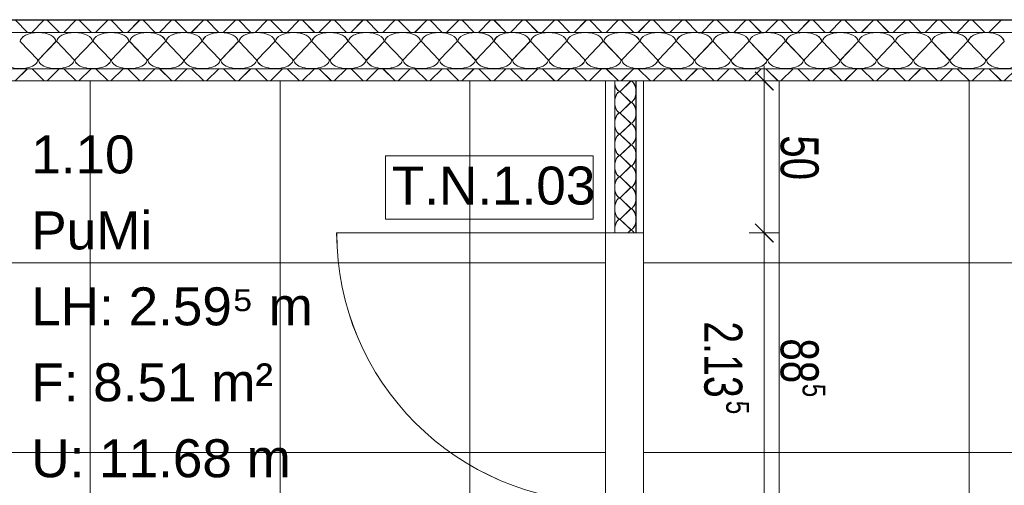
# Model space of a CAD drawing. Extents: x 229 to 926, y 37 to 878.
# Tile 158 of 163: x 574 to 638, y 703 to 733. Entities that reach past the tile are written whole.
import ezdxf
from ezdxf.lldxf.tags import DXFTag

# ---------------------------------------------------------------- set-up
doc = ezdxf.new("R2010")
doc.units = 0
doc.layers.get('0').update_dxf_attribs({"linetype": 'fein_strichliert', "lineweight": 13})
for name, color, linetype, lineweight in [('Axen', 7, 'Continuous', 25), ('Axen-A03CPAFYA9', 7, 'Continuous', 25), ('Beschriftung', 7, 'Continuous', 25), ('Beschriftung-A03CPAFWA9', 7, 'Continuous', 25), ('Deckenspiegel', 7, 'Continuous', 25), ('Fullfläche', 7, 'Continuous', 25), ('Fullfläche-A03CPAG4A9', 7, 'Continuous', 25), ('Maßlinien', 7, 'Continuous', 25), ('Maßlinien-A03CPAG1A9', 7, 'Continuous', 25), ('Räume', 7, 'Continuous', 25), ('Räume-A03CPAG6A9', 7, 'Continuous', 25), ('Türen', 7, 'Continuous', 25), ('Türen-A03CPAFZA9', 7, 'Continuous', 25), ('Wände', 7, 'Continuous', 25), ('Wände-A03CPAG0A9', 7, 'Continuous', 25)]:
    doc.layers.add(name, color=color, linetype=linetype, lineweight=lineweight)
doc.styles.get("Standard").update_dxf_attribs({"font": 'arial.ttf'})
tags = doc.linetypes.add('ALL_S25', pattern=[0.001, 0, -0.001]).pattern_tags.tags
tags[6:7] = [DXFTag(74, 4), DXFTag(75, 0), DXFTag(340, '0'), DXFTag(46, 1.0), DXFTag(50, 0.0), DXFTag(44, 0.0), DXFTag(45, 0.0)]
tags[4:5] = [DXFTag(74, 4), DXFTag(75, 0), DXFTag(340, '0'), DXFTag(46, 1.0), DXFTag(50, 0.0), DXFTag(44, 0.0), DXFTag(45, 0.0)]
tags = doc.linetypes.add('ALL_S25-A03CPAG2A9', pattern=[0.001, 0, -0.001]).pattern_tags.tags
tags[6:7] = [DXFTag(74, 4), DXFTag(75, 0), DXFTag(340, '0'), DXFTag(46, 1.0), DXFTag(50, 0.0), DXFTag(44, 0.0), DXFTag(45, 0.0)]
tags[4:5] = [DXFTag(74, 4), DXFTag(75, 0), DXFTag(340, '0'), DXFTag(46, 1.0), DXFTag(50, 0.0), DXFTag(44, 0.0), DXFTag(45, 0.0)]
tags = doc.linetypes.add('fein_strichliert', pattern=[4, 1, -2, 1]).pattern_tags.tags
tags[8:9] = [DXFTag(74, 4), DXFTag(75, 0), DXFTag(340, '0'), DXFTag(46, 0.0), DXFTag(50, 0.0), DXFTag(44, 0.0), DXFTag(45, 0.0)]
tags[6:7] = [DXFTag(74, 4), DXFTag(75, 0), DXFTag(340, '0'), DXFTag(46, 0.0), DXFTag(50, 0.0), DXFTag(44, 0.0), DXFTag(45, 0.0)]
tags[4:5] = [DXFTag(74, 4), DXFTag(75, 0), DXFTag(340, '0'), DXFTag(46, 0.0), DXFTag(50, 0.0), DXFTag(44, 0.0), DXFTag(45, 0.0)]

# ---------------------------------------------------------------- blocks, each defined once
blk = doc.blocks.new('Referenz-A03CPAFUA9', base_point=(255.728, 66.032))
at = {"layer": 'Axen', "color": 0, "linetype": 'ALL_S25', "lineweight": -2, "ltscale": 0.13}
blk.add_line((735.547, 733.346), (301.726, 733.346), dxfattribs=at)
at = {"layer": 'Beschriftung', "color": 0, "lineweight": -2}
for p, q in [((611.376, 724.387), (597.704, 724.389)), ((597.704, 724.389), (597.704, 720.222)), ((611.375, 720.221), (611.376, 724.387)), ((597.704, 720.222), (611.375, 720.221))]:
    blk.add_line(p, q, dxfattribs=at)
at = {"layer": 'Fullfläche', "color": 0, "lineweight": -2}
for p, q in [((573.339, 733.311), (574.138, 732.511)), ((575.22, 733.311), (574.421, 732.511)), ((575.439, 733.311), (576.238, 732.511)), ((577.32, 733.311), (576.521, 732.511)), ((577.539, 733.311), (578.338, 732.511)), ((579.42, 733.311), (578.621, 732.511)), ((579.639, 733.311), (580.438, 732.511)), ((581.52, 733.311), (580.721, 732.511)), ((581.739, 733.311), (582.538, 732.511)), ((583.62, 733.311), (582.821, 732.511)), ((583.839, 733.311), (584.638, 732.511)), ((585.72, 733.311), (584.921, 732.511)), ((585.939, 733.311), (586.739, 732.511)), ((587.82, 733.311), (587.021, 732.511)), ((588.039, 733.311), (588.839, 732.511)), ((589.92, 733.311), (589.121, 732.511)), ((590.139, 733.311), (590.939, 732.511)), ((592.02, 733.311), (591.221, 732.511)), ((592.24, 733.311), (593.039, 732.511)), ((594.12, 733.311), (593.321, 732.511)), ((594.339, 733.311), (595.139, 732.511)), ((596.22, 733.311), (595.421, 732.511)), ((596.439, 733.311), (597.239, 732.511)), ((598.32, 733.311), (597.521, 732.511)), ((598.54, 733.311), (599.339, 732.511)), ((600.42, 733.311), (599.621, 732.511)), ((600.64, 733.311), (601.439, 732.511)), ((602.52, 733.311), (601.721, 732.511)), ((602.74, 733.311), (603.539, 732.511)), ((604.62, 733.311), (603.821, 732.511)), ((604.84, 733.311), (605.639, 732.511)), ((606.72, 733.311), (605.92, 732.511)), ((606.94, 733.311), (607.739, 732.511)), ((608.82, 733.311), (608.021, 732.511)), ((609.04, 733.311), (609.839, 732.511)), ((610.92, 733.311), (610.12, 732.511)), ((611.14, 733.311), (611.939, 732.511)), ((613.02, 733.311), (612.221, 732.511)), ((613.24, 733.311), (614.039, 732.511)), ((615.12, 733.311), (614.321, 732.511)), ((615.34, 733.311), (616.139, 732.511)), ((617.22, 733.311), (616.42, 732.511)), ((617.44, 733.311), (618.239, 732.511)), ((619.32, 733.311), (618.521, 732.511)), ((619.54, 733.311), (620.339, 732.511)), ((621.42, 733.311), (620.62, 732.511)), ((621.64, 733.311), (622.439, 732.511)), ((623.52, 733.311), (622.72, 732.511)), ((623.74, 733.311), (624.539, 732.511)), ((625.62, 733.311), (624.82, 732.511)), ((625.84, 733.311), (626.639, 732.511)), ((627.72, 733.311), (626.92, 732.511)), ((627.94, 733.311), (628.739, 732.511)), ((629.82, 733.311), (629.02, 732.511)), ((630.04, 733.311), (630.84, 732.511)), ((631.92, 733.311), (631.12, 732.511)), ((632.14, 733.311), (632.94, 732.511)), ((634.02, 733.311), (633.22, 732.511)), ((634.24, 733.311), (635.04, 732.511)), ((636.12, 733.311), (635.32, 732.511)), ((636.34, 733.311), (637.14, 732.511)), ((638.22, 733.311), (637.42, 732.511)), ((574.812, 730.711), (573.66, 731.911)), ((576.012, 731.911), (574.86, 730.711)), ((577.212, 730.711), (576.06, 731.911)), ((578.412, 731.911), (577.26, 730.711)), ((579.612, 730.711), (578.46, 731.911)), ((580.812, 731.911), (579.66, 730.711)), ((582.012, 730.711), (580.86, 731.911)), ((583.212, 731.911), (582.06, 730.711)), ((584.412, 730.711), (583.26, 731.911)), ((585.612, 731.911), (584.46, 730.711)), ((586.812, 730.711), (585.66, 731.911)), ((588.012, 731.911), (586.86, 730.711)), ((589.212, 730.711), (588.06, 731.911)), ((590.412, 731.911), (589.26, 730.711)), ((591.612, 730.711), (590.46, 731.911)), ((592.812, 731.911), (591.66, 730.711)), ((594.012, 730.711), (592.86, 731.911)), ((595.212, 731.911), (594.06, 730.711)), ((596.412, 730.711), (595.26, 731.911)), ((597.612, 731.911), (596.46, 730.711)), ((598.812, 730.711), (597.66, 731.911)), ((600.012, 731.911), (598.86, 730.711)), ((601.212, 730.711), (600.06, 731.911)), ((602.412, 731.911), (601.26, 730.711)), ((603.612, 730.711), (602.46, 731.911)), ((604.812, 731.911), (603.66, 730.711)), ((606.012, 730.711), (604.86, 731.911)), ((607.212, 731.911), (606.06, 730.711)), ((608.412, 730.711), (607.26, 731.911)), ((609.612, 731.911), (608.46, 730.711)), ((610.812, 730.711), (609.66, 731.911)), ((612.012, 731.911), (610.86, 730.711)), ((613.212, 730.711), (612.06, 731.911)), ((614.412, 731.911), (613.26, 730.711)), ((615.612, 730.711), (614.46, 731.911)), ((616.812, 731.911), (615.66, 730.711)), ((618.012, 730.711), (616.86, 731.911)), ((619.212, 731.911), (618.06, 730.711)), ((620.412, 730.711), (619.26, 731.911)), ((621.612, 731.911), (620.46, 730.711)), ((622.812, 730.711), (621.66, 731.911)), ((624.012, 731.911), (622.86, 730.711)), ((625.212, 730.711), (624.06, 731.911)), ((626.412, 731.911), (625.26, 730.711)), ((627.612, 730.711), (626.46, 731.911)), ((628.812, 731.911), (627.66, 730.711)), ((630.012, 730.711), (628.86, 731.911)), ((631.212, 731.911), (630.06, 730.711)), ((632.412, 730.711), (631.26, 731.911)), ((633.612, 731.911), (632.46, 730.711)), ((634.812, 730.711), (633.66, 731.911)), ((636.012, 731.911), (634.86, 730.711)), ((637.212, 730.711), (636.06, 731.911)), ((638.412, 731.911), (637.26, 730.711)), ((573.324, 729.311), (574.124, 730.112)), ((575.235, 729.311), (574.435, 730.112)), ((575.424, 729.311), (576.224, 730.112)), ((577.335, 729.311), (576.535, 730.112)), ((577.524, 729.311), (578.324, 730.112)), ((579.435, 729.311), (578.635, 730.112)), ((579.624, 729.311), (580.424, 730.112)), ((581.535, 729.311), (580.735, 730.112)), ((581.724, 729.311), (582.524, 730.112)), ((583.635, 729.311), (582.835, 730.112)), ((583.824, 729.311), (584.624, 730.112)), ((585.735, 729.311), (584.935, 730.112)), ((585.924, 729.311), (586.724, 730.112)), ((587.835, 729.311), (587.035, 730.112)), ((588.024, 729.311), (588.824, 730.112)), ((589.935, 729.311), (589.135, 730.112)), ((590.124, 729.311), (590.924, 730.112)), ((592.035, 729.311), (591.235, 730.112)), ((592.224, 729.311), (593.024, 730.112)), ((594.135, 729.311), (593.335, 730.112)), ((594.324, 729.311), (595.124, 730.113)), ((596.235, 729.311), (595.435, 730.113)), ((596.424, 729.311), (597.224, 730.113)), ((598.335, 729.311), (597.535, 730.113)), ((598.524, 729.311), (599.324, 730.113)), ((600.435, 729.311), (599.635, 730.113)), ((600.624, 729.311), (601.425, 730.113)), ((602.536, 729.311), (601.735, 730.113)), ((602.724, 729.311), (603.525, 730.113)), ((604.636, 729.311), (603.835, 730.113)), ((604.824, 729.311), (605.625, 730.113)), ((606.736, 729.311), (605.935, 730.113)), ((606.924, 729.311), (607.725, 730.113)), ((608.836, 729.311), (608.035, 730.113)), ((609.024, 729.311), (609.825, 730.113)), ((610.936, 729.311), (610.135, 730.113)), ((611.124, 729.311), (611.925, 730.113)), ((613.036, 729.311), (612.235, 730.113)), ((613.224, 729.311), (614.025, 730.113)), ((615.136, 729.311), (614.335, 730.113)), ((615.324, 729.311), (616.125, 730.113)), ((617.236, 729.311), (616.435, 730.113)), ((617.424, 729.311), (618.225, 730.113)), ((619.336, 729.311), (618.535, 730.113)), ((619.524, 729.311), (620.325, 730.113)), ((621.436, 729.311), (620.635, 730.113)), ((621.624, 729.311), (622.425, 730.113)), ((623.536, 729.311), (622.735, 730.113)), ((623.724, 729.311), (624.525, 730.113)), ((625.636, 729.311), (624.835, 730.113)), ((625.824, 729.311), (626.625, 730.113)), ((627.736, 729.311), (626.935, 730.113)), ((627.924, 729.311), (628.725, 730.113)), ((629.836, 729.311), (629.035, 730.113)), ((630.024, 729.311), (630.825, 730.113)), ((631.936, 729.311), (631.135, 730.113)), ((632.124, 729.311), (632.925, 730.113)), ((634.036, 729.311), (633.235, 730.113)), ((634.224, 729.311), (635.025, 730.113)), ((636.136, 729.311), (635.335, 730.113)), ((636.324, 729.311), (637.125, 730.114)), ((638.236, 729.311), (637.435, 730.114)), ((638.424, 729.311), (639.225, 730.114)), ((613.837, 729.297), (613.137, 728.625)), ((613.137, 728.597), (613.837, 727.925)), ((613.837, 727.897), (613.137, 727.225)), ((613.137, 727.197), (613.837, 726.525)), ((613.837, 726.497), (613.137, 725.825)), ((613.137, 725.797), (613.837, 725.125)), ((613.837, 725.097), (613.137, 724.425)), ((613.137, 724.397), (613.837, 723.725)), ((613.837, 723.697), (613.137, 723.025)), ((613.137, 722.997), (613.837, 722.325)), ((613.837, 722.297), (613.137, 721.625)), ((613.137, 721.597), (613.837, 720.925)), ((613.837, 720.897), (613.137, 720.225)), ((613.137, 720.197), (613.837, 719.525)), ((613.837, 719.497), (613.679, 719.346))]:
    blk.add_line(p, q, dxfattribs=at)
for centre, major_axis, start_param, end_param in [((574.836, 731.911), (-1.176, 0), 4.712389, 6.283185), ((574.836, 731.911), (-1.176, 0), 3.141593, 4.712389), ((577.236, 731.911), (-1.176, 0), 4.712389, 6.283185), ((577.236, 731.911), (-1.176, 0), 3.141593, 4.712389), ((579.636, 731.911), (-1.176, 0), 4.712389, 6.283185), ((579.636, 731.911), (-1.176, 0), 3.141593, 4.712389), ((582.036, 731.911), (-1.176, 0), 4.712389, 6.283185), ((582.036, 731.911), (-1.176, 0), 3.141593, 4.712389), ((584.436, 731.911), (-1.176, 0), 4.712389, 6.283185), ((584.436, 731.911), (-1.176, 0), 3.141593, 4.712389), ((586.836, 731.911), (-1.176, 0), 4.712389, 6.283185), ((586.836, 731.911), (-1.176, 0), 3.141593, 4.712389), ((589.236, 731.911), (-1.176, 0), 4.712389, 6.283185), ((589.236, 731.911), (-1.176, 0), 3.141593, 4.712389), ((591.636, 731.911), (-1.176, 0), 4.712389, 6.283185), ((591.636, 731.911), (-1.176, 0), 3.141593, 4.712389), ((594.036, 731.911), (-1.176, 0), 4.712389, 6.283185), ((594.036, 731.911), (-1.176, 0), 3.141593, 4.712389), ((596.436, 731.911), (-1.176, 0), 4.712389, 6.283185), ((596.436, 731.911), (-1.176, 0), 3.141593, 4.712389), ((598.836, 731.911), (-1.176, 0), 4.712389, 6.283185), ((598.836, 731.911), (-1.176, 0), 3.141593, 4.712389), ((601.236, 731.911), (-1.176, 0), 4.712389, 6.283185), ((601.236, 731.911), (-1.176, 0), 3.141593, 4.712389), ((603.636, 731.911), (-1.176, 0), 4.712389, 6.283185), ((603.636, 731.911), (-1.176, 0), 3.141593, 4.712389), ((606.036, 731.911), (-1.176, 0), 4.712389, 6.283185), ((606.036, 731.911), (-1.176, 0), 3.141593, 4.712389), ((608.436, 731.911), (-1.176, 0), 4.712389, 6.283185), ((608.436, 731.911), (-1.176, 0), 3.141593, 4.712389), ((610.836, 731.911), (-1.176, 0), 4.712389, 6.283185), ((610.836, 731.911), (-1.176, 0), 3.141593, 4.712389), ((613.236, 731.911), (-1.176, 0), 4.712389, 6.283185), ((613.236, 731.911), (-1.176, 0), 3.141593, 4.712389), ((615.636, 731.911), (-1.176, 0), 4.712389, 6.283185), ((615.636, 731.911), (-1.176, 0), 3.141593, 4.712389), ((618.036, 731.911), (-1.176, 0), 4.712389, 6.283185), ((618.036, 731.911), (-1.176, 0), 3.141593, 4.712389), ((620.436, 731.911), (-1.176, 0), 4.712389, 6.283185), ((620.436, 731.911), (-1.176, 0), 3.141593, 4.712389), ((622.836, 731.911), (-1.176, 0), 4.712389, 6.283185), ((622.836, 731.911), (-1.176, 0), 3.141593, 4.712389), ((625.236, 731.911), (-1.176, 0), 4.712389, 6.283185), ((625.236, 731.911), (-1.176, 0), 3.141593, 4.712389), ((627.636, 731.911), (-1.176, 0), 4.712389, 6.283185), ((627.636, 731.911), (-1.176, 0), 3.141593, 4.712389), ((630.036, 731.911), (-1.176, 0), 4.712389, 6.283185), ((630.036, 731.911), (-1.176, 0), 3.141593, 4.712389), ((632.436, 731.911), (-1.176, 0), 4.712389, 6.283185), ((632.436, 731.911), (-1.176, 0), 3.141593, 4.712389), ((634.836, 731.911), (-1.176, 0), 4.712389, 6.283185), ((634.836, 731.911), (-1.176, 0), 3.141593, 4.712389), ((637.236, 731.911), (-1.176, 0), 4.712389, 6.283185), ((637.236, 731.911), (-1.176, 0), 3.141593, 4.712389), ((573.636, 730.711), (-1.176, 0), 0, 3.141593), ((576.036, 730.711), (-1.176, 0), 0, 3.141593), ((578.436, 730.711), (-1.176, 0), 0, 3.141593), ((580.836, 730.711), (-1.176, 0), 0, 3.141593), ((583.236, 730.711), (-1.176, 0), 0, 3.141593), ((585.636, 730.711), (-1.176, 0), 0, 3.141593), ((588.036, 730.711), (-1.176, 0), 0, 3.141593), ((590.436, 730.711), (-1.176, 0), 0, 3.141593), ((592.836, 730.711), (-1.176, 0), 0, 3.141593), ((595.236, 730.711), (-1.176, 0), 0, 3.141593), ((597.636, 730.711), (-1.176, 0), 0, 3.141593), ((600.036, 730.711), (-1.176, 0), 0, 3.141593), ((602.436, 730.711), (-1.176, 0), 0, 3.141593), ((604.836, 730.711), (-1.176, 0), 0, 3.141593), ((607.236, 730.711), (-1.176, 0), 0, 3.141593), ((609.636, 730.711), (-1.176, 0), 0, 3.141593), ((612.036, 730.711), (-1.176, 0), 0, 3.141593), ((614.436, 730.711), (-1.176, 0), 0, 3.141593), ((616.836, 730.711), (-1.176, 0), 0, 3.141593), ((619.236, 730.711), (-1.176, 0), 0, 3.141593), ((621.636, 730.711), (-1.176, 0), 0, 3.141593), ((624.036, 730.711), (-1.176, 0), 0, 3.141593), ((626.436, 730.711), (-1.176, 0), 0, 3.141593), ((628.836, 730.711), (-1.176, 0), 0, 3.141593), ((631.236, 730.711), (-1.176, 0), 0, 3.141593), ((633.636, 730.711), (-1.176, 0), 0, 3.141593), ((636.036, 730.711), (-1.176, 0), 0, 3.141593), ((638.436, 730.711), (-1.176, 0), 0, 3.141593), ((613.137, 729.311), (0, -0.686), 4.712389, 6.283185), ((613.837, 728.611), (0, -0.686), 0, 3.141593), ((613.137, 727.911), (0, -0.686), 3.141593, 4.712389), ((613.137, 727.911), (0, -0.686), 4.712389, 6.283185), ((613.837, 727.211), (0, -0.686), 0, 3.141593), ((613.137, 726.511), (0, -0.686), 3.141593, 4.712389), ((613.137, 726.511), (0, -0.686), 4.712389, 6.283185), ((613.837, 725.811), (0, -0.686), 0, 3.141593), ((613.137, 725.111), (0, -0.686), 3.141593, 4.712389), ((613.137, 725.111), (0, -0.686), 4.712389, 6.283185), ((613.837, 724.411), (0, -0.686), 0, 3.141593), ((613.137, 723.711), (0, -0.686), 3.141593, 4.712389), ((613.137, 723.711), (0, -0.686), 4.712389, 6.283185), ((613.837, 723.011), (0, -0.686), 0, 3.141593), ((613.137, 722.311), (0, -0.686), 3.141593, 4.712389), ((613.137, 722.311), (0, -0.686), 4.712389, 6.283185), ((613.837, 721.611), (0, -0.686), 0, 3.141593), ((613.137, 720.911), (0, -0.686), 3.141593, 4.712389), ((613.137, 720.911), (0, -0.686), 4.712389, 6.283185), ((613.837, 720.211), (0, -0.686), 0, 3.141593), ((613.137, 719.511), (0, -0.686), 3.141593, 4.712389), ((613.137, 719.511), (0, -0.686), 4.712389, 4.955262), ((613.837, 718.811), (0, -0.686), 2.465213, 3.141593)]:
    blk.add_ellipse(centre, major_axis=major_axis, ratio=0.5, start_param=start_param, end_param=end_param, dxfattribs=at)
at = {"layer": 'Maßlinien', "color": 0, "lineweight": -2}
for p, q in [((623.227, 728.711), (622.027, 729.911)), ((622.627, 729.311), (622.627, 730.311)), ((622.627, 729.311), (621.627, 729.311)), ((622.627, 729.311), (623.627, 729.311)), ((622.627, 719.31), (622.627, 729.311)), ((623.227, 718.71), (622.027, 719.91)), ((622.627, 719.31), (621.627, 719.31)), ((622.627, 719.31), (623.627, 719.31)), ((622.627, 701.611), (622.627, 719.31))]:
    blk.add_line(p, q, dxfattribs=at)
at = {"layer": 'Türen', "color": 0, "lineweight": -2}
blk.add_line((612.187, 719.311), (594.487, 719.311), dxfattribs=at)
blk.add_ellipse((612.187, 719.311), major_axis=(-17.7, 0), ratio=1, start_param=0, end_param=1.570796, dxfattribs=at)
at = {"layer": 'Wände', "color": 0, "lineweight": -2}
for p, q in [((556.835, 733.311), (674.036, 733.311)), ((673.237, 732.511), (549.335, 732.512)), ((549.335, 730.111), (673.237, 730.111)), ((612.187, 729.311), (552.835, 729.311)), ((612.187, 729.311), (673.236, 729.311)), ((612.187, 729.311), (612.187, 719.311)), ((612.787, 729.311), (612.787, 719.311)), ((614.187, 719.311), (614.187, 729.311)), ((614.687, 719.311), (614.687, 729.311)), ((614.687, 719.311), (612.187, 719.311))]:
    blk.add_line(p, q, dxfattribs=at)
at = {"layer": 'Beschriftung', "color": 0, "lineweight": -2, "insert": (598.121, 723.679), "char_height": 2.50002, "attachment_point": 1, "rotation": 359.99316}
blk.add_mtext('{\\fArial;T.N.1.03}', dxfattribs=at)
at = {"layer": 'Maßlinien', "color": 0, "lineweight": -2, "attachment_point": 1, "rotation": 270.00001}
for s, insert, char_height in [('{\\W0.76;\\fArial;50}', (626.21, 725.74), 2.50002), ('{\\W0.74;\\fArial;2.13}', (621.185, 713.491), 2.50002), ('{\\W0.76;\\fArial;88}', (626.21, 712.37), 2.50002), ('{\\W0.76;\\fArial;5}', (626.652, 709.382), 1.50001), ('{\\W0.76;\\fArial;5}', (621.628, 708.262), 1.50001)]:
    blk.add_mtext(s, dxfattribs=dict(at, insert=insert, char_height=char_height))
at = {"layer": 'Räume', "color": 0, "lineweight": -2, "char_height": 2.50002, "attachment_point": 1, "rotation": 0.00001}
for s, insert in [('{\\fArial;1.10}', (574.385, 725.727)), ('{\\fArial;PuMi}', (574.385, 720.727)), ('{\\fArial;LH: 2.59⁵ m}', (574.385, 715.727)), ('{\\fArial;F: 8.51 m²}', (574.385, 710.727)), ('{\\fArial;U: 11.68 m}', (574.385, 705.727))]:
    blk.add_mtext(s, dxfattribs=dict(at, insert=insert))
blk = doc.blocks.new('Referenz-A03CPAG8A9', base_point=(281.599, 66.032))
at = {"layer": 'Axen-A03CPAFYA9', "color": 0, "linetype": 'ALL_S25-A03CPAG2A9', "lineweight": -2, "ltscale": 0.13}
blk.add_line((735.547, 733.346), (301.727, 733.346), dxfattribs=at)
at = {"layer": 'Beschriftung-A03CPAFWA9', "color": 0, "lineweight": -2}
for p, q in [((597.702, 724.389), (597.701, 720.223)), ((611.373, 724.388), (597.702, 724.389)), ((611.373, 720.221), (611.373, 724.388)), ((597.701, 720.223), (611.373, 720.221))]:
    blk.add_line(p, q, dxfattribs=at)
at = {"layer": 'Deckenspiegel', "color": 0, "lineweight": -2}
for p, q in [((556.833, 729.311), (612.184, 729.311)), ((578.258, 667.846), (578.259, 729.311)), ((590.758, 667.846), (590.759, 729.311)), ((603.258, 667.846), (603.259, 729.311)), ((612.184, 729.311), (612.184, 667.846)), ((614.682, 729.311), (670.033, 729.311)), ((614.682, 667.846), (614.682, 729.311)), ((623.608, 667.846), (623.608, 729.311)), ((636.108, 667.846), (636.108, 729.311)), ((556.833, 717.346), (612.184, 717.346)), ((614.682, 717.346), (670.033, 717.346)), ((556.833, 704.846), (612.184, 704.846)), ((614.682, 704.846), (670.033, 704.846))]:
    blk.add_line(p, q, dxfattribs=at)
at = {"layer": 'Fullfläche-A03CPAG4A9', "color": 0, "lineweight": -2}
for p, q in [((573.337, 733.311), (574.136, 732.511)), ((575.218, 733.311), (574.418, 732.511)), ((575.437, 733.311), (576.236, 732.511)), ((577.318, 733.311), (576.518, 732.511)), ((577.537, 733.311), (578.336, 732.511)), ((579.418, 733.311), (578.618, 732.511)), ((579.637, 733.311), (580.436, 732.511)), ((581.517, 733.311), (580.718, 732.511)), ((581.737, 733.311), (582.536, 732.511)), ((583.617, 733.311), (582.818, 732.511)), ((583.837, 733.311), (584.636, 732.511)), ((585.717, 733.311), (584.918, 732.511)), ((585.937, 733.311), (586.736, 732.511)), ((587.817, 733.311), (587.018, 732.511)), ((588.037, 733.311), (588.836, 732.511)), ((589.917, 733.311), (589.118, 732.511)), ((590.137, 733.311), (590.936, 732.511)), ((592.017, 733.311), (591.218, 732.511)), ((592.237, 733.311), (593.036, 732.511)), ((594.117, 733.311), (593.318, 732.511)), ((594.337, 733.311), (595.136, 732.511)), ((596.217, 733.311), (595.418, 732.511)), ((596.437, 733.311), (597.236, 732.511)), ((598.317, 733.311), (597.518, 732.511)), ((598.537, 733.311), (599.336, 732.511)), ((600.417, 733.311), (599.618, 732.511)), ((600.637, 733.311), (601.436, 732.511)), ((602.517, 733.311), (601.718, 732.511)), ((602.737, 733.311), (603.536, 732.511)), ((604.617, 733.311), (603.818, 732.511)), ((604.837, 733.311), (605.636, 732.511)), ((606.717, 733.311), (605.918, 732.511)), ((606.937, 733.311), (607.736, 732.511)), ((608.817, 733.311), (608.018, 732.511)), ((609.037, 733.311), (609.836, 732.511)), ((610.917, 733.311), (610.118, 732.511)), ((611.137, 733.311), (611.936, 732.511)), ((613.017, 733.311), (612.218, 732.511)), ((613.237, 733.311), (614.036, 732.511)), ((615.117, 733.311), (614.318, 732.511)), ((615.337, 733.311), (616.136, 732.511)), ((617.217, 733.311), (616.418, 732.511)), ((617.437, 733.311), (618.236, 732.511)), ((619.317, 733.311), (618.518, 732.511)), ((619.537, 733.311), (620.336, 732.511)), ((621.417, 733.311), (620.618, 732.511)), ((621.637, 733.311), (622.436, 732.511)), ((623.517, 733.311), (622.718, 732.511)), ((623.737, 733.311), (624.537, 732.511)), ((625.617, 733.311), (624.818, 732.511)), ((625.837, 733.311), (626.637, 732.511)), ((627.717, 733.311), (626.918, 732.511)), ((627.937, 733.311), (628.737, 732.511)), ((629.817, 733.311), (629.018, 732.511)), ((630.037, 733.311), (630.837, 732.511)), ((631.917, 733.311), (631.118, 732.511)), ((632.137, 733.311), (632.937, 732.511)), ((634.017, 733.311), (633.217, 732.511)), ((634.237, 733.311), (635.037, 732.511)), ((636.117, 733.311), (635.317, 732.511)), ((636.337, 733.311), (637.137, 732.511)), ((638.217, 733.311), (637.417, 732.511)), ((574.81, 730.711), (573.658, 731.911)), ((576.01, 731.911), (574.858, 730.711)), ((577.21, 730.711), (576.058, 731.911)), ((578.41, 731.911), (577.258, 730.711)), ((579.61, 730.711), (578.458, 731.911)), ((580.81, 731.911), (579.658, 730.711)), ((582.01, 730.711), (580.858, 731.911)), ((583.21, 731.911), (582.058, 730.711)), ((584.41, 730.711), (583.258, 731.911)), ((585.61, 731.911), (584.458, 730.711)), ((586.81, 730.711), (585.658, 731.911)), ((588.01, 731.911), (586.858, 730.711)), ((589.21, 730.711), (588.058, 731.911)), ((590.41, 731.911), (589.258, 730.711)), ((591.61, 730.711), (590.458, 731.911)), ((592.81, 731.911), (591.657, 730.711)), ((594.01, 730.711), (592.858, 731.911)), ((595.209, 731.911), (594.058, 730.711)), ((596.409, 730.711), (595.258, 731.911)), ((597.61, 731.911), (596.458, 730.711)), ((598.81, 730.711), (597.657, 731.911)), ((600.01, 731.911), (598.857, 730.711)), ((601.209, 730.711), (600.057, 731.911)), ((602.409, 731.911), (601.258, 730.711)), ((603.609, 730.711), (602.458, 731.911)), ((604.81, 731.911), (603.657, 730.711)), ((606.01, 730.711), (604.857, 731.911)), ((607.209, 731.911), (606.057, 730.711)), ((608.409, 730.711), (607.257, 731.911)), ((609.609, 731.911), (608.458, 730.711)), ((610.809, 730.711), (609.657, 731.911)), ((612.009, 731.911), (610.857, 730.711)), ((613.209, 730.711), (612.057, 731.911)), ((614.409, 731.911), (613.257, 730.711)), ((615.609, 730.711), (614.457, 731.911)), ((616.809, 731.911), (615.657, 730.711)), ((618.009, 730.711), (616.857, 731.911)), ((619.209, 731.911), (618.057, 730.711)), ((620.409, 730.711), (619.257, 731.911)), ((621.609, 731.911), (620.457, 730.711)), ((622.809, 730.711), (621.657, 731.911)), ((624.009, 731.911), (622.857, 730.711)), ((625.209, 730.711), (624.057, 731.911)), ((626.409, 731.911), (625.257, 730.711)), ((627.609, 730.711), (626.457, 731.911)), ((628.809, 731.911), (627.657, 730.711)), ((630.009, 730.711), (628.857, 731.911)), ((631.209, 731.911), (630.057, 730.711)), ((632.409, 730.711), (631.257, 731.911)), ((633.609, 731.911), (632.457, 730.711)), ((634.809, 730.711), (633.657, 731.911)), ((636.009, 731.911), (634.857, 730.711)), ((637.209, 730.711), (636.057, 731.911)), ((638.409, 731.911), (637.257, 730.711)), ((573.322, 729.312), (574.122, 730.112)), ((575.233, 729.312), (574.433, 730.112)), ((575.422, 729.312), (576.222, 730.112)), ((577.333, 729.312), (576.533, 730.112)), ((577.522, 729.312), (578.322, 730.112)), ((579.433, 729.312), (578.633, 730.112)), ((579.622, 729.312), (580.422, 730.112)), ((581.533, 729.312), (580.733, 730.112)), ((581.722, 729.312), (582.522, 730.112)), ((583.633, 729.312), (582.833, 730.112)), ((583.822, 729.312), (584.622, 730.112)), ((585.733, 729.312), (584.933, 730.112)), ((585.922, 729.312), (586.722, 730.112)), ((587.833, 729.312), (587.033, 730.112)), ((588.022, 729.312), (588.822, 730.112)), ((589.933, 729.312), (589.133, 730.112)), ((590.122, 729.312), (590.922, 730.112)), ((592.033, 729.312), (591.233, 730.112)), ((592.222, 729.312), (593.022, 730.113)), ((594.133, 729.312), (593.333, 730.113)), ((594.322, 729.312), (595.122, 730.113)), ((596.233, 729.312), (595.433, 730.113)), ((596.422, 729.312), (597.222, 730.113)), ((598.333, 729.312), (597.533, 730.113)), ((598.522, 729.312), (599.322, 730.113)), ((600.433, 729.312), (599.633, 730.113)), ((600.622, 729.312), (601.422, 730.113)), ((602.533, 729.312), (601.732, 730.113)), ((602.721, 729.312), (603.522, 730.113)), ((604.633, 729.312), (603.832, 730.113)), ((604.821, 729.312), (605.622, 730.113)), ((606.733, 729.312), (605.932, 730.113)), ((606.921, 729.312), (607.722, 730.113)), ((608.833, 729.312), (608.032, 730.113)), ((609.021, 729.312), (609.822, 730.113)), ((610.933, 729.312), (610.132, 730.113)), ((611.121, 729.312), (611.922, 730.113)), ((613.033, 729.312), (612.232, 730.113)), ((613.221, 729.312), (614.022, 730.113)), ((615.133, 729.312), (614.332, 730.113)), ((615.321, 729.312), (616.122, 730.113)), ((617.233, 729.312), (616.432, 730.113)), ((617.421, 729.312), (618.222, 730.113)), ((619.333, 729.312), (618.532, 730.113)), ((619.521, 729.312), (620.322, 730.113)), ((621.433, 729.312), (620.632, 730.113)), ((621.621, 729.312), (622.422, 730.113)), ((623.533, 729.312), (622.732, 730.113)), ((623.721, 729.312), (624.522, 730.113)), ((625.633, 729.312), (624.832, 730.113)), ((625.821, 729.312), (626.622, 730.113)), ((627.733, 729.312), (626.932, 730.113)), ((627.921, 729.312), (628.722, 730.113)), ((629.833, 729.312), (629.032, 730.113)), ((630.021, 729.312), (630.822, 730.113)), ((631.933, 729.312), (631.132, 730.113)), ((632.121, 729.312), (632.922, 730.113)), ((634.033, 729.312), (633.232, 730.113)), ((634.221, 729.312), (635.022, 730.114)), ((636.133, 729.312), (635.332, 730.114)), ((636.321, 729.312), (637.122, 730.114)), ((638.233, 729.312), (637.432, 730.114)), ((638.421, 729.312), (639.222, 730.114)), ((613.834, 729.297), (613.134, 728.625)), ((613.134, 728.597), (613.834, 727.925)), ((613.834, 727.897), (613.134, 727.225)), ((613.134, 727.197), (613.834, 726.525)), ((613.834, 726.497), (613.134, 725.825)), ((613.134, 725.797), (613.834, 725.125)), ((613.834, 725.097), (613.134, 724.425)), ((613.134, 724.397), (613.834, 723.725)), ((613.834, 723.697), (613.134, 723.025)), ((613.134, 722.997), (613.834, 722.325)), ((613.834, 722.297), (613.134, 721.625)), ((613.134, 721.597), (613.834, 720.925)), ((613.834, 720.897), (613.134, 720.225)), ((613.134, 720.197), (613.834, 719.525)), ((613.834, 719.497), (613.677, 719.346))]:
    blk.add_line(p, q, dxfattribs=at)
for centre, major_axis, start_param, end_param in [((574.834, 731.911), (-1.176, 0), 4.712389, 6.283185), ((574.834, 731.911), (-1.176, 0), 3.141593, 4.712389), ((577.234, 731.911), (-1.176, 0), 4.712389, 6.283185), ((577.234, 731.911), (-1.176, 0), 3.141593, 4.712389), ((579.634, 731.911), (-1.176, 0), 4.712389, 6.283185), ((579.634, 731.911), (-1.176, 0), 3.141593, 4.712389), ((582.034, 731.911), (-1.176, 0), 4.712389, 6.283185), ((582.034, 731.911), (-1.176, 0), 3.141593, 4.712389), ((584.434, 731.911), (-1.176, 0), 4.712389, 6.283185), ((584.434, 731.911), (-1.176, 0), 3.141593, 4.712389), ((586.834, 731.911), (-1.176, 0), 4.712389, 6.283185), ((586.834, 731.911), (-1.176, 0), 3.141593, 4.712389), ((589.234, 731.911), (-1.176, 0), 4.712389, 6.283185), ((589.234, 731.911), (-1.176, 0), 3.141593, 4.712389), ((591.634, 731.911), (-1.176, 0), 4.712389, 6.283185), ((591.634, 731.911), (-1.176, 0), 3.141593, 4.712389), ((594.034, 731.911), (-1.176, 0), 4.712389, 6.283185), ((594.034, 731.911), (-1.176, 0), 3.141593, 4.712389), ((596.433, 731.911), (-1.176, 0), 4.712389, 6.283185), ((596.433, 731.911), (-1.176, 0), 3.141593, 4.712389), ((598.834, 731.911), (-1.176, 0), 4.712389, 6.283185), ((598.834, 731.911), (-1.176, 0), 3.141593, 4.712389), ((601.234, 731.911), (-1.176, 0), 4.712389, 6.283185), ((601.234, 731.911), (-1.176, 0), 3.141593, 4.712389), ((603.633, 731.911), (-1.176, 0), 4.712389, 6.283185), ((603.633, 731.911), (-1.176, 0), 3.141593, 4.712389), ((606.033, 731.911), (-1.176, 0), 4.712389, 6.283185), ((606.033, 731.911), (-1.176, 0), 3.141593, 4.712389), ((608.433, 731.911), (-1.176, 0), 4.712389, 6.283185), ((608.433, 731.911), (-1.176, 0), 3.141593, 4.712389), ((610.833, 731.911), (-1.176, 0), 4.712389, 6.283185), ((610.833, 731.911), (-1.176, 0), 3.141593, 4.712389), ((613.233, 731.911), (-1.176, 0), 4.712389, 6.283185), ((613.233, 731.911), (-1.176, 0), 3.141593, 4.712389), ((615.633, 731.911), (-1.176, 0), 4.712389, 6.283185), ((615.633, 731.911), (-1.176, 0), 3.141593, 4.712389), ((618.033, 731.911), (-1.176, 0), 4.712389, 6.283185), ((618.033, 731.911), (-1.176, 0), 3.141593, 4.712389), ((620.433, 731.911), (-1.176, 0), 4.712389, 6.283185), ((620.433, 731.911), (-1.176, 0), 3.141593, 4.712389), ((622.833, 731.911), (-1.176, 0), 4.712389, 6.283185), ((622.833, 731.911), (-1.176, 0), 3.141593, 4.712389), ((625.233, 731.911), (-1.176, 0), 4.712389, 6.283185), ((625.233, 731.911), (-1.176, 0), 3.141593, 4.712389), ((627.633, 731.911), (-1.176, 0), 4.712389, 6.283185), ((627.633, 731.911), (-1.176, 0), 3.141593, 4.712389), ((630.033, 731.911), (-1.176, 0), 4.712389, 6.283185), ((630.033, 731.911), (-1.176, 0), 3.141593, 4.712389), ((632.433, 731.911), (-1.176, 0), 4.712389, 6.283185), ((632.433, 731.911), (-1.176, 0), 3.141593, 4.712389), ((634.833, 731.911), (-1.176, 0), 4.712389, 6.283185), ((634.833, 731.911), (-1.176, 0), 3.141593, 4.712389), ((637.233, 731.911), (-1.176, 0), 4.712389, 6.283185), ((637.233, 731.911), (-1.176, 0), 3.141593, 4.712389), ((573.634, 730.711), (-1.176, 0), 0, 3.141593), ((576.034, 730.711), (-1.176, 0), 0, 3.141593), ((578.434, 730.711), (-1.176, 0), 0, 3.141593), ((580.834, 730.711), (-1.176, 0), 0, 3.141593), ((583.234, 730.711), (-1.176, 0), 0, 3.141593), ((585.634, 730.711), (-1.176, 0), 0, 3.141593), ((588.034, 730.711), (-1.176, 0), 0, 3.141593), ((590.433, 730.711), (-1.176, 0), 0, 3.141593), ((592.834, 730.711), (-1.176, 0), 0, 3.141593), ((595.234, 730.711), (-1.176, 0), 0, 3.141593), ((597.633, 730.711), (-1.176, 0), 0, 3.141593), ((600.034, 730.711), (-1.176, 0), 0, 3.141593), ((602.433, 730.711), (-1.176, 0), 0, 3.141593), ((604.833, 730.711), (-1.176, 0), 0, 3.141593), ((607.234, 730.711), (-1.176, 0), 0, 3.141593), ((609.633, 730.711), (-1.176, 0), 0, 3.141593), ((612.033, 730.711), (-1.176, 0), 0, 3.141593), ((614.433, 730.711), (-1.176, 0), 0, 3.141593), ((616.833, 730.711), (-1.176, 0), 0, 3.141593), ((619.233, 730.711), (-1.176, 0), 0, 3.141593), ((621.633, 730.711), (-1.176, 0), 0, 3.141593), ((624.033, 730.711), (-1.176, 0), 0, 3.141593), ((626.433, 730.711), (-1.176, 0), 0, 3.141593), ((628.833, 730.711), (-1.176, 0), 0, 3.141593), ((631.233, 730.711), (-1.176, 0), 0, 3.141593), ((633.633, 730.711), (-1.176, 0), 0, 3.141593), ((636.033, 730.711), (-1.176, 0), 0, 3.141593), ((638.433, 730.711), (-1.176, 0), 0, 3.141593), ((613.134, 729.311), (0, -0.686), 4.712389, 6.283185), ((613.834, 728.611), (0, -0.686), 0, 3.141593), ((613.134, 727.911), (0, -0.686), 3.141593, 4.712389), ((613.134, 727.911), (0, -0.686), 4.712389, 6.283185), ((613.834, 727.211), (0, -0.686), 0, 3.141593), ((613.134, 726.511), (0, -0.686), 3.141593, 4.712389), ((613.134, 726.511), (0, -0.686), 4.712389, 6.283185), ((613.834, 725.811), (0, -0.686), 0, 3.141593), ((613.134, 725.111), (0, -0.686), 3.141593, 4.712389), ((613.134, 725.111), (0, -0.686), 4.712389, 6.283185), ((613.834, 724.411), (0, -0.686), 0, 3.141593), ((613.134, 723.711), (0, -0.686), 3.141593, 4.712389), ((613.134, 723.711), (0, -0.686), 4.712389, 6.283185), ((613.834, 723.011), (0, -0.686), 0, 3.141593), ((613.134, 722.311), (0, -0.686), 3.141593, 4.712389), ((613.134, 722.311), (0, -0.686), 4.712389, 6.283185), ((613.834, 721.611), (0, -0.686), 0, 3.141593), ((613.134, 720.911), (0, -0.686), 3.141593, 4.712389), ((613.134, 720.911), (0, -0.686), 4.712389, 6.283185), ((613.834, 720.211), (0, -0.686), 0, 3.141593), ((613.134, 719.511), (0, -0.686), 3.141593, 4.712389), ((613.134, 719.511), (0, -0.686), 4.712389, 4.955262), ((613.834, 718.811), (0, -0.686), 2.465213, 3.141593)]:
    blk.add_ellipse(centre, major_axis=major_axis, ratio=0.5, start_param=start_param, end_param=end_param, dxfattribs=at)
at = {"layer": 'Maßlinien-A03CPAG1A9', "color": 0, "lineweight": -2}
for p, q in [((623.225, 728.711), (622.025, 729.911)), ((622.625, 729.311), (622.625, 730.311)), ((622.625, 729.311), (621.625, 729.311)), ((622.625, 729.311), (623.625, 729.311)), ((622.625, 719.31), (622.625, 729.311)), ((623.225, 718.71), (622.025, 719.91)), ((622.625, 719.31), (621.625, 719.31)), ((622.625, 719.31), (623.625, 719.31)), ((622.625, 701.611), (622.625, 719.31))]:
    blk.add_line(p, q, dxfattribs=at)
at = {"layer": 'Türen-A03CPAFZA9', "color": 0, "lineweight": -2}
blk.add_line((612.184, 719.311), (594.484, 719.311), dxfattribs=at)
blk.add_ellipse((612.184, 719.311), major_axis=(-17.7, 0), ratio=1, start_param=0, end_param=1.570796, dxfattribs=at)
at = {"layer": 'Wände-A03CPAG0A9', "color": 0, "lineweight": -2}
for p, q in [((556.833, 733.311), (674.033, 733.311)), ((673.233, 732.511), (549.333, 732.512)), ((549.333, 730.111), (673.233, 730.111)), ((612.184, 729.311), (552.833, 729.311)), ((612.184, 729.311), (673.233, 729.311)), ((612.184, 729.311), (612.184, 719.311)), ((612.784, 729.311), (612.784, 719.311)), ((614.184, 719.311), (614.184, 729.311)), ((614.684, 719.311), (614.684, 729.311)), ((614.684, 719.311), (612.184, 719.311))]:
    blk.add_line(p, q, dxfattribs=at)
at = {"layer": 'Beschriftung-A03CPAFWA9', "color": 0, "lineweight": -2, "insert": (598.118, 723.679), "char_height": 2.49999, "attachment_point": 1, "rotation": 359.99316}
blk.add_mtext('{\\fArial;T.N.1.03}', dxfattribs=at)
at = {"layer": 'Maßlinien-A03CPAG1A9', "color": 0, "lineweight": -2, "attachment_point": 1, "rotation": 270.00001}
for s, insert, char_height in [('{\\W0.76;\\fArial;50}', (626.207, 725.74), 2.49999), ('{\\W0.74;\\fArial;2.13}', (621.182, 713.491), 2.49999), ('{\\W0.76;\\fArial;88}', (626.207, 712.371), 2.49999), ('{\\W0.76;\\fArial;5}', (626.65, 709.382), 1.5), ('{\\W0.76;\\fArial;5}', (621.625, 708.262), 1.5)]:
    blk.add_mtext(s, dxfattribs=dict(at, insert=insert, char_height=char_height))
at = {"layer": 'Räume-A03CPAG6A9', "color": 0, "lineweight": -2, "char_height": 2.49999, "attachment_point": 1, "rotation": 0.00001}
for s, insert in [('{\\fArial;1.10}', (574.383, 725.727)), ('{\\fArial;PuMi}', (574.383, 720.727)), ('{\\fArial;LH: 2.59⁵ m}', (574.383, 715.727)), ('{\\fArial;F: 8.51 m²}', (574.383, 710.727)), ('{\\fArial;U: 11.68 m}', (574.383, 705.727))]:
    blk.add_mtext(s, dxfattribs=dict(at, insert=insert))

msp = doc.modelspace()

# ---------------------------------------------------------------- block references
at = {"color": 251, "lineweight": 13, "ltscale": 0.13, "true_color": 0x606060}
for name, p in [('Referenz-A03CPAFUA9', (255.728, 66.032)), ('Referenz-A03CPAG8A9', (281.599, 66.032))]:
    msp.add_blockref(name, p, dxfattribs=at)

doc.saveas('drawing.dxf')
